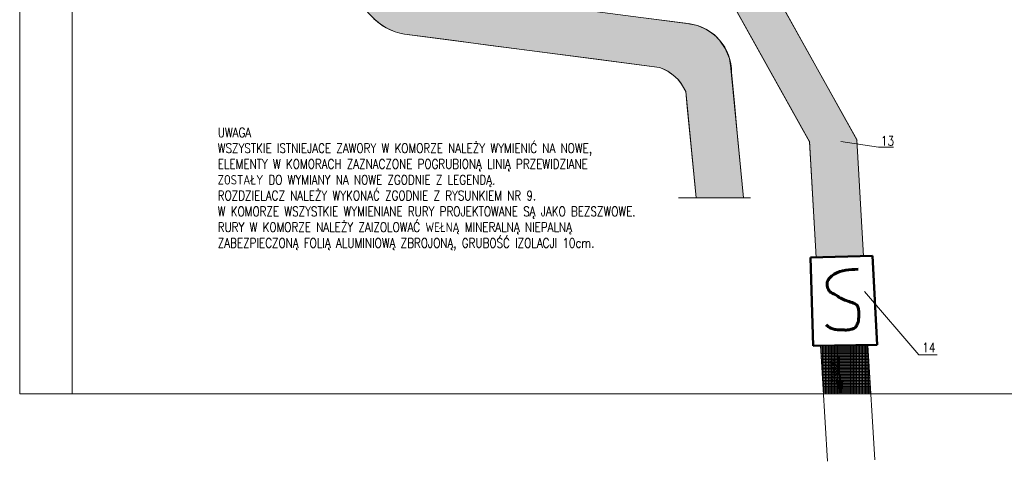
# Model space of a CAD drawing. Header units: metres. Extents: x 6538042 to 13082743, y 6022817 to 12049805.
# Tile 7 of 92: x 6539322 to 6539487, y 6024062 to 6024136. Entities that reach past the tile are written whole.
import ezdxf

# ---------------------------------------------------------------- set-up
doc = ezdxf.new("R2010")
doc.units = ezdxf.units.M
doc.header["$MEASUREMENT"] = 0
doc.layers.get('0').update_dxf_attribs({"linetype": 'CONTINUOUS', "lineweight": 18})
for name, color, linetype, lineweight in [('d-ciepłociag', 6, 'CONTINUOUS', 60), ('d-komora zawory', 7, 'CONTINUOUS', 13), ('d-opis', 7, 'CONTINUOUS', 18), ('d-powrot', 5, 'CONTINUOUS', 53), ('d-zasilanie', 1, 'CONTINUOUS', 53)]:
    doc.layers.add(name, color=color, linetype=linetype, lineweight=lineweight)
doc.layers.add('dg opis', color=7, linetype='CONTINUOUS')
doc.styles.get("Standard").update_dxf_attribs({"font": 'simplex.shx'})
doc.styles.add('STYL1', font='SIMPLEX.shx', dxfattribs={"width": 0.8})

msp = doc.modelspace()

# ---------------------------------------------------------------- hatches: boundary and pattern name
at = {"layer": 'd-zasilanie', "lineweight": 13}
h = msp.add_hatch(dxfattribs=at)
h.set_pattern_fill('TRANS', color=256)
h.paths.add_polyline_path([(6539379.35647, 6024158.83186), (6539385.34383, 6024158.81967), (6539385.34383, 6024157.9981), (6539386.34383, 6024157.9981), (6539386.34383, 6024146.48104), (6539386.47877, 6024145.2737), (6539386.72496, 6024144.48489), (6539386.98126, 6024143.93562), (6539387.44638, 6024143.21563), (6539387.83321, 6024142.76501), (6539388.64173, 6024142.07525), (6539389.44531, 6024141.61511), (6539390.1152, 6024141.35823), (6539390.58872, 6024141.24211), (6539392.42806, 6024141.00161), (6539397.52109, 6024140.33568), (6539414.22326, 6024138.15183), (6539426.73161, 6024136.51633), (6539433.77596, 6024135.59526), (6539435.81899, 6024135.19382), (6539437.43412, 6024134.47512), (6539438.57736, 6024133.67297), (6539439.5113, 6024132.75468), (6539440.48051, 6024131.37022), (6539441.19716, 6024129.64357), (6539441.51495, 6024127.38222), (6539441.66669, 6024125.61498), (6539442.00615, 6024122.13781), (6539442.49325, 6024117.14838), (6539443.55797, 6024106.24223), (6539435.55797, 6024106.24223), (6539434.83854, 6024113.6115), (6539434.45578, 6024117.53223), (6539434.06672, 6024121.51745), (6539433.81447, 6024124.1013), (6539433.12281, 6024125.35789), (6539432.47115, 6024126.1752), (6539431.72126, 6024126.88157), (6539430.84007, 6024127.49908), (6539429.87852, 6024127.98013), (6539429.40796, 6024128.15503), (6539418.42211, 6024129.59146), (6539405.33853, 6024131.30217), (6539400.56626, 6024131.92616), (6539394.87576, 6024132.67021), (6539389.19882, 6024133.41249), (6539386.55005, 6024133.75882), (6539385.71484, 6024133.93681), (6539384.9367, 6024134.1726), (6539384.09533, 6024134.50975), (6539383.27254, 6024134.93149), (6539382.34375, 6024135.53521), (6539381.37861, 6024136.34149), (6539380.36503, 6024137.4632), (6539379.59595, 6024138.61615), (6539378.89763, 6024140.12191), (6539378.5476, 6024141.30361), (6539378.38353, 6024142.20972), (6539378.34383, 6024144.56136), (6539378.34383, 6024151.47234), (6539378.34383, 6024158.11074), (6539379.34383, 6024158.11074)])
h = msp.add_hatch(dxfattribs=at)
h.set_pattern_fill('TRANS', color=5)
h.paths.add_polyline_path([(6539441.50933, 6024148.14196), (6539441.50924, 6024147.64953), (6539440.50924, 6024147.64953), (6539440.50924, 6024141.04279), (6539454.63979, 6024115.64432), (6539455.77614, 6024096.18052), (6539463.73778, 6024096.42152), (6539462.59571, 6024115.98327), (6539448.50924, 6024141.30251), (6539448.50924, 6024147.66848), (6539447.50924, 6024147.66848), (6539447.50421, 6024148.14206)])
h = msp.add_hatch(dxfattribs=at)
h.set_pattern_fill('TRANS', color=5)
h.paths.add_polyline_path([(6539456.50183, 6024081.32495), (6539456.9726, 6024073.26141), (6539464.94831, 6024073.26141), (6539464.47099, 6024081.43701)])

# ---------------------------------------------------------------- linework, layer by layer
for p, q in [((6539321.80959, 6024215.79277), (6539321.80959, 6024073.26141)), ((6539330.60658, 6024215.79277), (6539330.60658, 6024073.26141)), ((6539432.62494, 6024106.24223), (6539444.71494, 6024106.24223))]:
    msp.add_line(p, q)
at = {"linetype": 'Continuous', "lineweight": 50}
for p, q in [((6539454.80875, 6024096.15124), (6539465.24226, 6024096.46706)), ((6539465.24226, 6024096.46706), (6539465.99765, 6024081.45848)), ((6539455.2473, 6024081.30731), (6539454.80875, 6024096.15124)), ((6539465.99765, 6024081.45848), (6539455.2473, 6024081.30731))]:
    msp.add_line(p, q, dxfattribs=at)
at = {"layer": 'd-ciepłociag', "linetype": 'Continuous'}
msp.add_spline([(6539462.81217, 6024094.19662), (6539458.77548, 6024093.34866), (6539457.61897, 6024091.96292), (6539457.66608, 6024091.18765), (6539458.08087, 6024090.41736), (6539458.85682, 6024089.98102), (6539459.91635, 6024089.30821), (6539461.80041, 6024088.58999), (6539462.68772, 6024088.03329), (6539462.89459, 6024087.38713), (6539462.95348, 6024086.41804), (6539462.88688, 6024085.71248), (6539462.83311, 6024085.30686), (6539462.60053, 6024084.80759), (6539462.35297, 6024084.41119), (6539461.62488, 6024084.09155), (6539461.02094, 6024083.97977), (6539460.24772, 6024083.9906), (6539459.06972, 6024084.03657), (6539458.39984, 6024084.21739), (6539457.6625, 6024084.65222), (6539457.45836, 6024084.87288)], degree=3, dxfattribs=at)
at = {"layer": 'd-komora zawory'}
msp.add_line((6539321.80959, 6024073.26141), (6539597.04442, 6024073.26141), dxfattribs=at)
at = {"layer": 'd-opis', "linetype": 'Continuous'}
for p, q in [((6539466.23359, 6024114.74362), (6539459.92086, 6024115.69574)), ((6539468.75547, 6024114.74362), (6539466.23359, 6024114.74362)), ((6539463.8735, 6024090.45774), (6539473.03962, 6024079.7971)), ((6539473.03962, 6024079.7971), (6539476.1236, 6024079.80017))]:
    msp.add_line(p, q, dxfattribs=at)
at = {"layer": 'd-powrot', "lineweight": 15}
for p, q in [((6539440.50924, 6024141.04279), (6539454.67516, 6024115.58075)), ((6539448.50924, 6024141.30251), (6539462.64441, 6024115.89574)), ((6539454.63459, 6024115.73332), (6539455.77614, 6024096.18052)), ((6539462.59571, 6024115.98327), (6539463.73778, 6024096.42152)), ((6539456.49552, 6024081.43299), (6539457.63707, 6024061.8802)), ((6539464.47099, 6024081.43701), (6539465.59871, 6024062.12119))]:
    msp.add_line(p, q, dxfattribs=at)
at = {"layer": 'd-powrot'}
for p, q in [((6539459.48483, 6024079.3953), (6539459.85262, 6024073.391)), ((6539459.85262, 6024073.391), (6539459.36456, 6024075.44838)), ((6539459.85262, 6024073.391), (6539460.21866, 6024075.51002))]:
    msp.add_line(p, q, dxfattribs=at)
at = {"layer": 'd-zasilanie', "lineweight": 15}
for p, q in [((6539390.51478, 6024141.25178), (6539434.45787, 6024135.50609)), ((6539386.55005, 6024133.75882), (6539429.40796, 6024128.15503)), ((6539441.32106, 6024129.15531), (6539443.55797, 6024106.24223)), ((6539433.81447, 6024124.1013), (6539435.55797, 6024106.24223))]:
    msp.add_line(p, q, dxfattribs=at)
at = {"layer": 'd-zasilanie', "color": 5, "lineweight": 13}
for points in [[(6539441.50933, 6024148.14196), (6539441.50924, 6024147.64953), (6539440.50924, 6024147.64953), (6539440.50924, 6024141.04279), (6539454.63979, 6024115.64432), (6539455.77614, 6024096.18052), (6539463.73778, 6024096.42152), (6539462.59571, 6024115.98327), (6539448.50924, 6024141.30251), (6539448.50924, 6024147.66848), (6539447.50924, 6024147.66848), (6539447.50421, 6024148.14206), (6539441.50933, 6024148.14196)], [(6539456.50183, 6024081.32495), (6539456.9726, 6024073.26141), (6539464.94831, 6024073.26141), (6539464.47099, 6024081.43701), (6539456.50183, 6024081.32495)]]:
    msp.add_lwpolyline(points, dxfattribs=at)
at = {"layer": 'd-zasilanie', "lineweight": 13}
msp.add_lwpolyline([(6539426.73161, 6024136.51633), (6539433.77596, 6024135.59526), (6539435.81899, 6024135.19382), (6539437.43412, 6024134.47512), (6539438.57736, 6024133.67297), (6539439.5113, 6024132.75468), (6539440.48051, 6024131.37022), (6539441.19716, 6024129.64357), (6539441.51495, 6024127.38222), (6539441.66669, 6024125.61498), (6539442.00615, 6024122.13781), (6539442.49325, 6024117.14838), (6539443.55797, 6024106.24223), (6539435.55797, 6024106.24223), (6539434.83854, 6024113.6115), (6539434.45578, 6024117.53223), (6539434.06672, 6024121.51745), (6539433.81447, 6024124.1013), (6539433.12281, 6024125.35789), (6539432.47115, 6024126.1752), (6539431.72126, 6024126.88157), (6539430.84007, 6024127.49908), (6539429.87852, 6024127.98013), (6539429.40796, 6024128.15503), (6539418.42211, 6024129.59146), (6539405.33853, 6024131.30217), (6539400.56626, 6024131.92616), (6539394.87576, 6024132.67021), (6539389.19882, 6024133.41249), (6539386.55005, 6024133.75882), (6539385.71484, 6024133.93681), (6539384.9367, 6024134.1726), (6539384.09533, 6024134.50975), (6539383.27254, 6024134.93149), (6539382.34375, 6024135.53521), (6539381.37861, 6024136.34149)], dxfattribs=at)
at = {"layer": 'd-zasilanie', "lineweight": 15}
for centre, radius, start, end in [((6539388.1933, 6024143.51808), 9.89663, 185.5961267, 260.4422619), ((6539433.31044, 6024127.38222), 8.20451, 358.6709789, 83.1407204), ((6539427.09959, 6024121.22391), 7.30541, 23.1956468, 71.5799386)]:
    msp.add_arc(centre, radius, start, end, dxfattribs=at)

# ---------------------------------------------------------------- texts
at = {"layer": 'd-opis'}
msp.add_text('DN600', height=0.885545, rotation=93.5051894, dxfattribs=at).set_placement((6539459.27953, 6024075.10902))
at = {"layer": 'dg opis', "color": 7, "linetype": 'Continuous', "lineweight": 60, "attachment_point": 1, "style": 'STYL1'}
for s, width, insert, char_height in [('\\A1;UWAGA\\PWSZYSTKIE ISTNIEJACE ZAWORY W KOMORZE NALEŻY WYMIENIĆ NA NOWE,\\PELEMENTY W KOMORACH ZAZNACZONE POGRUBIONĄ LINIĄ PRZEWIDZIANE ZOSTAŁY DO WYMIANY NA NOWE ZGODNIE Z LEGENDĄ. \\PROZDZIELACZ NALEŻY WYKONAĆ ZGODNIE Z RYSUNKIEM NR 9.\\PW KOMORZE WSZYSTKIE WYMIENIANE RURY PROJEKTOWANE SĄ JAKO BEZSZWOWE.\\PRURY W KOMORZE NALEŻY ZAIZOLOWAĆ WEŁNĄ MINERALNĄ NIEPALNĄ ZABEZPIECZONĄ FOLIĄ ALUMINIOWĄ ZBROJONĄ, GRUBOŚĆ IZOLACJI 10cm.', 73.6374486, (6539355.11205, 6024118.01744), 1.59398038), ('\\A1;13\\P ', 26.3298502, (6539466.66959, 6024116.59085), 1.59398), ('\\A1;14\\P ', 26.3298502, (6539473.61345, 6024081.81349), 1.59398)]:
    msp.add_mtext_dynamic_manual_height_columns(s, width=width, gutter_width=12.5, heights=[0], dxfattribs=dict(at, insert=insert, char_height=char_height))

doc.saveas('drawing.dxf')
